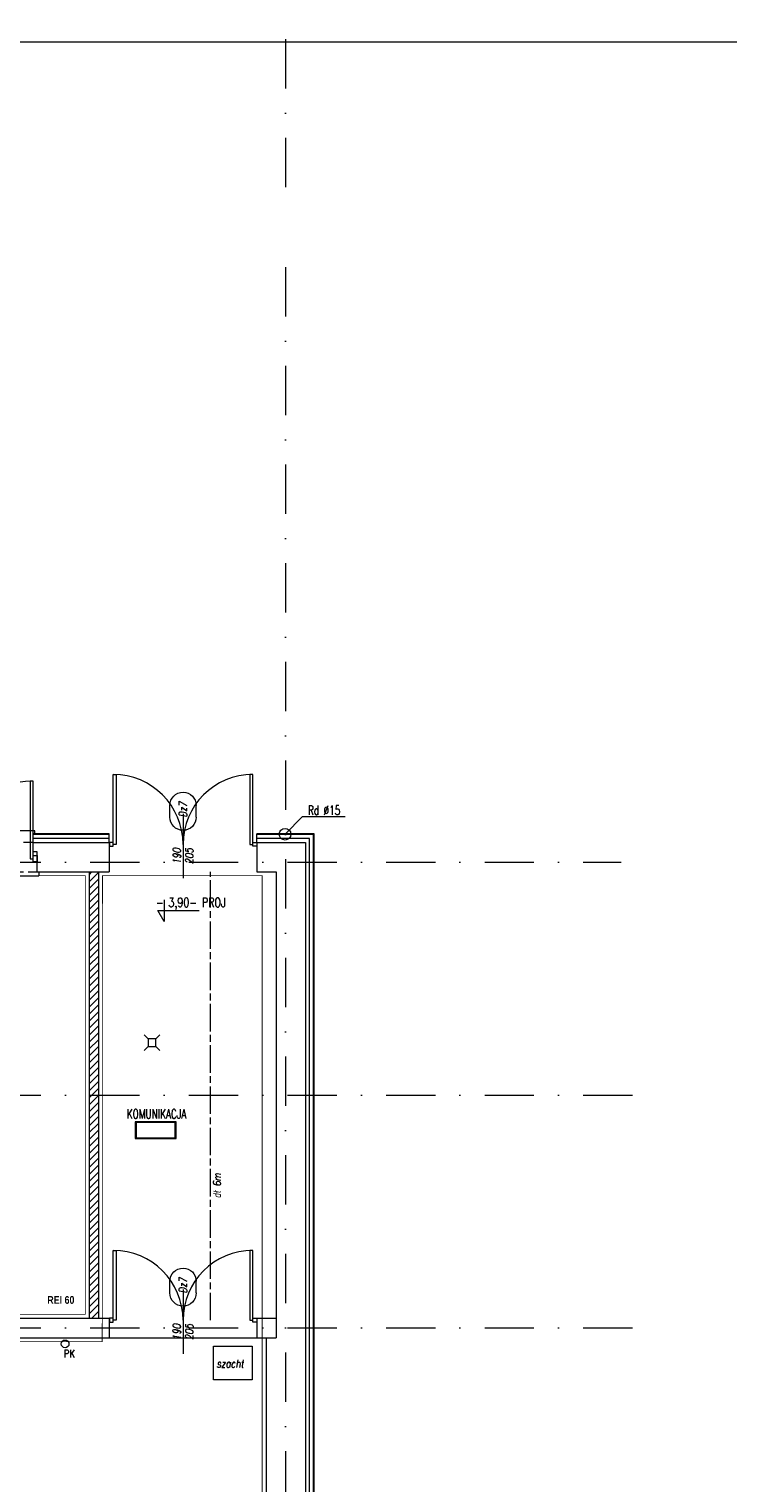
# Model space of a CAD drawing. Header units: millimetres. Extents: x -82287 to 177822, y -399756 to 0.
# Tile 190 of 228: x 54724 to 55624, y -195086 to -193213. Entities that reach past the tile are written whole.
import ezdxf
from ezdxf.enums import TextEntityAlignment as Align

# ---------------------------------------------------------------- set-up
doc = ezdxf.new("R2010")
doc.units = ezdxf.units.MM
doc.header["$MEASUREMENT"] = 0
for name, pattern in [('SUŁOSZOWA - PB 21 03$0$2_3', [1, 0.5, -0.5]), ('SUŁOSZOWA - PB 21 03$0$CHAIN', [0.3543, 0.2362, -0.0295, 0.0591, -0.0295]), ('SUŁOSZOWA - PB 21 03$0$DASHDOT', [25.4, 12.7, -6.35, 0, -6.35]), ('SUŁOSZOWA - PB 21 03$0$HIDDEN', [9.525, 6.35, -3.175])]:
    doc.linetypes.add(name, pattern=pattern)
doc.layers.add('FL_XREF', color=252, linetype='Continuous')
for name, color, linetype, lineweight in [('SUŁOSZOWA - PB 21 03$0$! WYPOSAŻENIE', 251, 'Continuous', 0), ('SUŁOSZOWA - PB 21 03$0$!! 0_ Istn-sciany', 251, 'Continuous', 0), ('SUŁOSZOWA - PB 21 03$0$!! 0_ Istn-widok', 251, 'Continuous', 0), ('SUŁOSZOWA - PB 21 03$0$!! 0_ Opis', 251, 'Continuous', 0), ('SUŁOSZOWA - PB 21 03$0$!! 0_Istn-armatura', 251, 'Continuous', 0), ('SUŁOSZOWA - PB 21 03$0$!! 0_Istn-cienka', 251, 'Continuous', 0), ('SUŁOSZOWA - PB 21 03$0$!! 0_Istn-drzwi', 251, 'Continuous', 0), ('SUŁOSZOWA - PB 21 03$0$!! 0_Opis_pom', 251, 'Continuous', 0), ('SUŁOSZOWA - PB 21 03$0$!! 0_Osie', 251, 'SUŁOSZOWA - PB 21 03$0$DASHDOT', 0), ('SUŁOSZOWA - PB 21 03$0$!! 1  WYDZIELENIE PPOŻ', 251, 'Continuous', 0), ('SUŁOSZOWA - PB 21 03$0$!! 1_ tynk zewn  - nowy', 251, 'Continuous', 0), ('SUŁOSZOWA - PB 21 03$0$!! 1_droga ewakuacyjna', 251, 'SUŁOSZOWA - PB 21 03$0$CHAIN', 0), ('SUŁOSZOWA - PB 21 03$0$!! 1_drzwi-linia', 251, 'Continuous', 0), ('SUŁOSZOWA - PB 21 03$0$!! 1_hatch projektowane ściany', 251, 'Continuous', 0), ('SUŁOSZOWA - PB 21 03$0$!! 1_OPIS POM NOWE', 251, 'Continuous', 0), ('SUŁOSZOWA - PB 21 03$0$!! 1_PROJ Sciany', 251, 'Continuous', 0), ('SUŁOSZOWA - PB 21 03$0$!! 2_ remont Ocieplenie', 251, 'SUŁOSZOWA - PB 21 03$0$ZIGZAG', 0), ('SUŁOSZOWA - PB 21 03$0$!! 2_drzwi opis', 251, 'Continuous', 0), ('SUŁOSZOWA - PB 21 03$0$!! wentylacja', 251, 'Continuous', 0), ('SUŁOSZOWA - PB 21 03$0$0-osie-liniA', 251, 'SUŁOSZOWA - PB 21 03$0$DASHDOT', 0)]:
    doc.layers.add(name, color=color, linetype=linetype, lineweight=lineweight)
doc.layers.add('SUŁOSZOWA - PB 21 03$0$!! 0_ramki', color=251, linetype='Continuous', lineweight=0, plot=False)
doc.styles.add('SUŁOSZOWA - PB 21 03$0$50', font='ROMANS.shx', dxfattribs={"width": 0.8, "oblique": 10, "height": 10})
doc.styles.add('SUŁOSZOWA - PB 21 03$0$ARCHETYP', font='romans.shx', dxfattribs={"height": 15})
doc.styles.add('SUŁOSZOWA - PB 21 03$0$ARIAL', font='tahoma.ttf')
doc.styles.add('SUŁOSZOWA - PB 21 03$0$SIMPLEX', font='simplex.shx', dxfattribs={"width": 0.77})
doc.styles.add('SUŁOSZOWA - PB 21 03$0$STYLE7', font='ARIALNB.TTF')
doc.styles.add('SUŁOSZOWA - PB 21 03$0$TXT', font='simplex.shx')
doc.linetypes.add('SUŁOSZOWA - PB 21 03$0$ZIGZAG', pattern='A,0.00254,-5.08,[131,ltypeshp.shx,S=5.08,R=0,X=-5.08,Y=0],-10.16,[131,ltypeshp.shx,S=5.08,R=180,X=5.08,Y=0],-5.08', length=20.32254)

# ---------------------------------------------------------------- blocks, each defined once
blk = doc.blocks.new('SUŁOSZOWA - PB 21 03$0$A$C19D82A3D')
for points in [[(-5, 10), (-10, 15)], [(-5, 0), (-10, -5)], [(5, 10), (10, 15)], [(5, 0), (10, -5)]]:
    blk.add_lwpolyline(points)
blk.add_lwpolyline([(-5, 10), (5, 10), (5, 0), (-5, 0)], close=True)
blk = doc.blocks.new('SUŁOSZOWA - PB 21 03$0$BLOK OSI')
at = {"layer": 'SUŁOSZOWA - PB 21 03$0$0-osie-liniA', "ltscale": 5}
for points in [[(54991.7, -193635.5), (54991.7, -195994)], [(48639.3, -194402.1), (55424.3, -194402.1)], [(48639.3, -194702.1), (55442.3, -194702.1)], [(48639.3, -195002.1), (55442.3, -195002.1)]]:
    blk.add_lwpolyline(points, dxfattribs=at)
blk = doc.blocks.new('SUŁOSZOWA - PB 21 03$0$BLOK OSIE A-B PN')
at = {"layer": 'SUŁOSZOWA - PB 21 03$0$0-osie-liniA', "ltscale": 5}
blk.add_lwpolyline([(54991.7, -182063), (54991.7, -184306.7)], dxfattribs=at)
blk = doc.blocks.new('SUŁOSZOWA - PB 21 03$0$drzwi dwuskrzydłowe')
for points in [[(68481.2, -214206.6), (68481.2, -214296.6), (68477.2, -214296.6), (68477.2, -214206.6)], [(68653.2, -214206.6), (68653.2, -214296.6), (68657.2, -214296.6), (68657.2, -214206.6)], [(68477.2, -214294.1), (68472.2, -214294.1), (68472.2, -214299.1), (68477.2, -214299.1)], [(68657.2, -214294.1), (68662.2, -214294.1), (68662.2, -214299.1), (68657.2, -214299.1)]]:
    blk.add_lwpolyline(points, close=True)
for centre, start, end in [((68477.2, -214296.6), 0, 90), ((68657.2, -214296.6), 90, 180)]:
    blk.add_arc(centre, 90, start, end)
blk = doc.blocks.new('SUŁOSZOWA - PB 21 03$0$1_ok-opis')
blk.add_line((0, 111.6), (0, 50))
for points in [[(-17, 128.6), (-17, 143.6)], [(17, 128.6), (17, 143.6)]]:
    blk.add_lwpolyline(points)
for centre, start, end in [((0, 143.6), 0, 180), ((0, 128.6), 180, 0)]:
    blk.add_arc(centre, 17, start, end)
at = {"style": 'SUŁOSZOWA - PB 21 03$0$ARCHETYP'}
for tag, height, rotation, p in [('NR', 12, 90, (0, 136.9)), ('NR', 12, 270, (0, 136.9)), ('SZEROKOŚĆ', 10, 90, (-8, 78.3)), ('WYSOKOŚĆ', 10, 270, (-8, 78.3)), ('WYSOKOŚĆ', 10, 90, (8, 78.3)), ('SZEROKOŚĆ', 10, 270, (8, 78.3))]:
    blk.add_attdef(tag, text='', height=height, rotation=rotation, dxfattribs=at).set_placement(p, align=Align.MIDDLE)
blk = doc.blocks.new('SUŁOSZOWA - PB 21 03')
at = {"layer": 'SUŁOSZOWA - PB 21 03$0$!! 1_hatch projektowane ściany'}
h = blk.add_hatch(dxfattribs=at)
h.set_pattern_fill('ANSI31', color=256, scale=2)
h.set_pattern_definition([(45, (0, 0), (-4.49012806, 4.49012806), [])])
h.paths.add_polyline_path([(54738.71142, -194926.5883), (54750.71142, -194926.5883), (54750.71142, -194351.5883), (54738.71142, -194351.5883)])
at = {"layer": 'SUŁOSZOWA - PB 21 03$0$!! 0_ Istn-sciany'}
for points in [[(54666.71142, -194313.5883), (54764.71143, -194313.5883)], [(54666.71142, -194325.5883), (54666.71142, -194313.5883)], [(54671.71142, -194325.5883), (54666.71142, -194325.5883)], [(54671.71142, -194351.5883), (54671.71142, -194325.5883)], [(54954.71142, -194313.5883), (55017.71142, -194313.5883)], [(55017.71142, -194313.5883), (55017.71142, -195625.5883)], [(54671.71142, -194351.5883), (54764.71142, -194351.5883)], [(54954.71142, -194351.5883), (54979.71142, -194351.5883)], [(54979.71142, -194351.5883), (54979.71142, -194926.5883)], [(54647.71142, -194926.5883), (54764.71142, -194926.5883)], [(54954.71142, -194926.5883), (54979.71142, -194926.5883)], [(54616.71142, -194951.5883), (54764.71142, -194951.5883)], [(54954.71142, -194951.5883), (54966.71142, -194951.5883)], [(54966.71142, -194951.5883), (54966.71142, -195574.5883)]]:
    blk.add_lwpolyline(points, dxfattribs=at)
at = {"layer": 'SUŁOSZOWA - PB 21 03$0$!! 0_ Istn-widok'}
for points in [[(54668.71142, -194298.5883), (54434.71142, -194298.5883)], [(54668.71142, -194303.5883), (54668.71142, -194298.5883)], [(54429.71142, -194356.5883), (54673.71142, -194356.5883)], [(54673.71142, -194351.5883), (54673.71142, -194356.5883)], [(54979.71142, -194926.5883), (54979.71142, -194951.5883)], [(54966.71142, -194951.5883), (54979.71142, -194951.5883)]]:
    blk.add_lwpolyline(points, dxfattribs=at)
blk.add_circle((54991.21802, -194303.0883), 7.5, dxfattribs=at)
at = {"layer": 'SUŁOSZOWA - PB 21 03$0$!! 0_ Opis'}
for points in [[(55013.85522, -194280.4511), (54991.21802, -194303.0883)], [(55013.85522, -194280.4511), (55068.74055, -194280.4511)], [(54835.30835, -194387.52181), (54835.30835, -194415.52358)], [(54835.30835, -194415.52358), (54827.22494, -194401.52269)], [(54827.22494, -194401.52269), (54880.65914, -194401.52269)]]:
    blk.add_lwpolyline(points, dxfattribs=at)
at = {"layer": 'SUŁOSZOWA - PB 21 03$0$!! 0_Istn-armatura'}
blk.add_circle((54707.71142, -194959.5883), 5, dxfattribs=at)
at = {"layer": 'SUŁOSZOWA - PB 21 03$0$!! 0_Istn-cienka', "linetype": 'SUŁOSZOWA - PB 21 03$0$HIDDEN', "ltscale": 2}
for points in [[(54666.71142, -194313.5883), (54436.71142, -194313.5883)], [(54431.71142, -194351.5883), (54671.71142, -194351.5883)]]:
    blk.add_lwpolyline(points, dxfattribs=at)
at = {"layer": 'SUŁOSZOWA - PB 21 03$0$!! 0_Istn-drzwi'}
for points in [[(54662.71142, -194234.5883), (54662.71142, -194334.5883), (54666.71142, -194334.5883), (54666.71142, -194234.5883)], [(54666.71142, -194330.5883), (54671.71142, -194330.5883), (54671.71142, -194338.5883), (54666.71142, -194338.5883)]]:
    blk.add_lwpolyline(points, close=True, dxfattribs=at)
for points in [[(54859.71142, -194276.63254), (54859.71142, -194359.5883)], [(54859.71142, -194889.63254), (54859.71142, -194972.5883)]]:
    blk.add_lwpolyline(points, dxfattribs=at)
blk.add_arc((54666.71142, -194334.5883), 100, 89.99999996, 179.99999996, dxfattribs=at)
at = {"layer": 'SUŁOSZOWA - PB 21 03$0$!! 0_Opis_pom', "ltscale": 0.7}
for points in [[(54798.08967, -194695.14784), (54850.76905, -194695.14784), (54850.76905, -194673.38784), (54798.08967, -194673.38784)], [(54799.17767, -194694.05984), (54849.68105, -194694.05984), (54849.68105, -194674.47584), (54799.17767, -194674.47584)]]:
    blk.add_lwpolyline(points, close=True, dxfattribs=at)
at = {"layer": 'SUŁOSZOWA - PB 21 03$0$!! 0_ramki'}
blk.add_lwpolyline([(52465.42916, -193282.57641), (56665.42916, -193282.57641), (56665.42916, -196252.57641), (52465.42916, -196252.57641)], close=True, dxfattribs=at)
at = {"layer": 'SUŁOSZOWA - PB 21 03$0$!! 1  WYDZIELENIE PPOŻ', "color": 20, "linetype": 'SUŁOSZOWA - PB 21 03$0$2_3', "ltscale": 10, "true_color": 0xf65c09, "const_width": 1}
for points in [[(53208.71142, -195569.5883), (53208.71142, -194956.5883), (54755.5485, -194956.5883), (54755.86901, -194356.5883), (54961.71142, -194356.5883), (54961.71142, -195569.5883)], [(54396.71142, -194921.5883), (54733.71142, -194921.5883), (54733.71142, -194356.5883), (54396.71142, -194356.5883)]]:
    blk.add_lwpolyline(points, close=True, dxfattribs=at)
at = {"layer": 'SUŁOSZOWA - PB 21 03$0$!! 1_ tynk zewn  - nowy'}
for points in [[(54764.71143, -194302.5883), (54666.71142, -194302.5883)], [(54764.71143, -194303.5883), (54666.71142, -194303.5883)], [(54764.71143, -194313.5883), (54764.71143, -194302.5883)], [(54956.71142, -195636.5883), (55028.71142, -195636.5883), (55028.71142, -194302.5883), (54954.71142, -194302.5883)], [(54954.71142, -194313.5883), (54954.71142, -194302.5883)], [(54956.71142, -195635.5883), (55027.71142, -195635.5883), (55027.71142, -194303.5883), (54954.71142, -194303.5883)]]:
    blk.add_lwpolyline(points, dxfattribs=at)
at = {"layer": 'SUŁOSZOWA - PB 21 03$0$!! 1_droga ewakuacyjna', "ltscale": 150}
blk.add_lwpolyline([(54895.24485, -194929.0883), (54895.24485, -194351.5883)], dxfattribs=at)
at = {"layer": 'SUŁOSZOWA - PB 21 03$0$!! 1_PROJ Sciany'}
for points in [[(54764.71142, -194313.5883), (54764.71142, -194351.5883)], [(54954.71142, -194313.5883), (54954.71142, -194351.5883)], [(54738.71142, -194351.5883), (54738.71142, -194926.5883)], [(54750.71142, -194351.5883), (54750.71142, -194926.5883)], [(54764.71142, -194926.5883), (54764.71142, -194951.5883)], [(54954.71142, -194926.5883), (54954.71142, -194951.5883)]]:
    blk.add_lwpolyline(points, dxfattribs=at)
at = {"layer": 'SUŁOSZOWA - PB 21 03$0$!! 2_ remont Ocieplenie', "linetype": 'SUŁOSZOWA - PB 21 03$0$ZIGZAG', "ltscale": 0.75}
for points in [[(54764.71143, -194308.5883), (54666.71142, -194308.5883)], [(54956.71142, -195630.5883), (55022.71142, -195630.5883), (55022.71142, -194308.5883), (54954.71142, -194308.5883)]]:
    blk.add_lwpolyline(points, dxfattribs=at)
at = {"layer": 'SUŁOSZOWA - PB 21 03$0$!! wentylacja'}
for points in [[(53203.71142, -194951.5883), (54966.71142, -194951.5883), (54966.71142, -195574.5883), (53203.71142, -195574.5883)], [(54898.91866, -194962.58753), (54948.74437, -194962.58753), (54948.74437, -195005.6804), (54898.91866, -195005.6804)]]:
    blk.add_lwpolyline(points, close=True, dxfattribs=at)
blk.add_blockref('SUŁOSZOWA - PB 21 03$0$BLOK OSIE A-B PN', (0, -9182.23287))
at = {"layer": 'SUŁOSZOWA - PB 21 03$0$!! 0_Istn-armatura', "xscale": -1, "rotation": 270}
blk.add_blockref('SUŁOSZOWA - PB 21 03$0$A$C19D82A3D', (54814.71142, -194571.5883), dxfattribs=at)
at = {"layer": 'SUŁOSZOWA - PB 21 03$0$!! 0_Osie'}
blk.add_blockref('SUŁOSZOWA - PB 21 03$0$BLOK OSI', (0, 63), dxfattribs=at)
at = {"layer": 'SUŁOSZOWA - PB 21 03$0$!! 1_drzwi-linia'}
for p in [(-13707.47074, 19980.4853), (-13707.47074, 19367.4853)]:
    blk.add_blockref('SUŁOSZOWA - PB 21 03$0$drzwi dwuskrzydłowe', p, dxfattribs=at)
at = {"layer": 'SUŁOSZOWA - PB 21 03$0$!! 2_drzwi opis'}
ref = blk.add_blockref('SUŁOSZOWA - PB 21 03$0$1_ok-opis', (54859.71142, -194409.5883), dxfattribs=dict(at, xscale=-1, rotation=359.9999963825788))
ref.add_attrib('WYSOKOŚĆ', '190', dxfattribs={"layer": '0', "height": 10, "rotation": 89.99999638, "style": 'SUŁOSZOWA - PB 21 03$0$50', "oblique": 10, "width": 0.8}).set_placement((54851.71143, -194331.29745), align=Align.MIDDLE)
ref.add_attrib('SZEROKOŚĆ', '205', dxfattribs={"layer": '0', "height": 10, "rotation": 89.99999638, "style": 'SUŁOSZOWA - PB 21 03$0$50', "oblique": 10, "width": 0.8}).set_placement((54867.71143, -194331.29745), align=Align.MIDDLE)
ref.add_attrib('NR', 'Dz7', dxfattribs={"layer": '0', "height": 10, "rotation": 89.99999638, "style": 'SUŁOSZOWA - PB 21 03$0$50', "oblique": 10, "width": 0.8}).set_placement((54859.71143, -194271.38116), align=Align.MIDDLE)
ref = blk.add_blockref('SUŁOSZOWA - PB 21 03$0$1_ok-opis', (54859.71142, -195022.5883), dxfattribs=dict(at, xscale=-1, rotation=359.9999963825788))
ref.add_attrib('WYSOKOŚĆ', '190', dxfattribs={"layer": '0', "height": 10, "rotation": 89.99999638, "style": 'SUŁOSZOWA - PB 21 03$0$50', "oblique": 10, "width": 0.8}).set_placement((54851.71143, -194944.29745), align=Align.MIDDLE)
ref.add_attrib('SZEROKOŚĆ', '205', dxfattribs={"layer": '0', "height": 10, "rotation": 89.99999638, "style": 'SUŁOSZOWA - PB 21 03$0$50', "oblique": 10, "width": 0.8}).set_placement((54867.71143, -194944.29745), align=Align.MIDDLE)
ref.add_attrib('NR', 'Dz7', dxfattribs={"layer": '0', "height": 10, "rotation": 89.99999638, "style": 'SUŁOSZOWA - PB 21 03$0$50', "oblique": 10, "width": 0.8}).set_placement((54859.71143, -194884.38116), align=Align.MIDDLE)
at = {"layer": 'SUŁOSZOWA - PB 21 03$0$! WYPOSAŻENIE', "color": 20, "true_color": 0xf65c09, "insert": (54684.72102, -194897.94868), "char_height": 10, "attachment_point": 1, "style": 'SUŁOSZOWA - PB 21 03$0$STYLE7'}
blk.add_mtext_dynamic_manual_height_columns('REI 60', width=58.1261145, gutter_width=75, heights=[0], dxfattribs=at)
at = {"layer": 'SUŁOSZOWA - PB 21 03$0$!! 0_ Opis', "style": 'SUŁOSZOWA - PB 21 03$0$ARCHETYP', "width": 0.7}
blk.add_text('Rd %%C15', height=12, rotation=0.00000004, dxfattribs=at).set_placement((55020.70087, -194278.27771))
at = {"layer": 'SUŁOSZOWA - PB 21 03$0$!! 0_ Opis', "style": 'SUŁOSZOWA - PB 21 03$0$SIMPLEX', "width": 0.75}
blk.add_text('- 3,90- PROJ', height=12, dxfattribs=at).set_placement((54824.6209, -194396.94457))
at = {"layer": 'SUŁOSZOWA - PB 21 03$0$!! 0_Istn-armatura', "style": 'SUŁOSZOWA - PB 21 03$0$ARCHETYP', "width": 0.8}
blk.add_text('PK', height=10, rotation=0.00000004, dxfattribs=at).set_placement((54705.92953, -194977.04165))
at = {"layer": 'SUŁOSZOWA - PB 21 03$0$!! 0_Opis_pom', "ltscale": 0.7, "style": 'SUŁOSZOWA - PB 21 03$0$TXT', "width": 0.7}
blk.add_text('KOMUNIKACJA', height=12, dxfattribs=at).set_placement((54825.54409, -194669.34153), align=Align.CENTER)
at = {"layer": 'SUŁOSZOWA - PB 21 03$0$!! 0_Opis_pom', "ltscale": 0.7, "style": 'SUŁOSZOWA - PB 21 03$0$ARIAL'}
for tag, p in [('B0,19', (52679.2094, -194257.55204)), ('B2,14', (73874.0461, -194402.0887)), ('B1,21', (60405.50261, -194427.18207)), ('B2,12', (73342.49259, -194413.89249)), ('A1,16', (59129.54925, -194448.08429)), ('B1/17', (59524.53699, -194450.37428)), ('B1,19', (59914.81903, -194448.15658)), ('B2,11', (73069.01144, -194438.89383)), ('B2,16', (75195.07765, -194441.83446)), ('B0,15', (51514.15008, -194461.8073)), ('A1,1', (58808.06672, -194460.94161)), ('1,22', (60947.33929, -194456.1144)), ('1,23', (61575.22173, -194450.37428)), ('B2,19.1', (76701.67035, -194466.03695)), ('B3,7', (87459.81312, -194465.07097)), ('B3,3', (88235.73906, -194465.79732)), ('B0,18', (52071.43815, -194478.40179)), ('B1,18', (59715.51745, -194473.87108)), ('B2,17', (75506.7465, -194471.3759)), ('B3,6', (86826.65132, -194483.15512)), ('B3,8', (90006.66539, -194478.47972)), ('A0,6', (49094.40602, -194505.72387)), ('B1,20', (60198.53687, -194490.17374)), ('A2,5', (72452.45009, -194505.90583)), ('B2,10', (72728.63362, -194489.37283)), ('B2,13', (73649.91716, -194500.01242)), ('B2,15', (74566.38885, -194487.81114)), ('A0,4', (49692.81919, -194517.93289)), ('A0,3', (49906.53818, -194524.03766)), ('B0,22', (54187.56644, -194519.04308)), ('A1,6', (58565.96262, -194514.50753)), ('B1,1', (61908.24378, -194515.48656)), ('A0,5', (49399.71914, -194533.19455)), ('B0,20', (53125.45224, -194527.8835)), ('B0,21', (53847.26622, -194535.08002)), ('B1,3', (62229.35503, -194604.49851)), ('B2,18', (75922.43604, -194612.23635)), ('B2,19', (77152.69039, -194617.53776)), ('A3,4', (85509.27934, -194642.47136)), ('B0,24B', (54824.42896, -194684.26784)), ('B1,4', (63476.45184, -194691.11207)), ('B0,13', (50367.63944, -194706.5583)), ('B0,16', (51457.40872, -194704.43091)), ('B0,17', (51897.58569, -194706.77195)), ('A2,4', (71695.75649, -194707.44268)), ('A1,5', (58149.22649, -194724.80163)), ('B0,23', (54542.05776, -194742.93939)), ('A1,2', (58744.42262, -194746.622)), ('A2.1', (72371.45884, -194731.56251)), ('B1,2D', (60756.29674, -194750.92727)), ('A1,15', (59129.54925, -194780.73348)), ('A3.1', (86079.08704, -194786.62422)), ('B0,14', (50962.60809, -194789.06568)), ('B1,4', (63483.03852, -194791.04365)), ('A0,2', (49295.91259, -194810.95246)), ('B1,2B', (62374.83512, -194841.86715)), ('B2.7', (74548.27897, -194836.12781)), ('B3,2', (89035.72921, -194837.99287)), ('B0,7', (52851.95551, -194845.56115)), ('B1,2A', (61803.35407, -194869.27513)), ('B0,8', (51561.38742, -194890.27848)), ('A1,3', (58810.05243, -195008.83917)), ('A3.2', (86016.50296, -195004.88875)), ('A0,1', (49914.27925, -195025.82804)), ('A0,10', (49695.87246, -195042.9259)), ('B0,17', (51225.06492, -195049.74007)), ('A0,7', (49042.50308, -195082.6056)), ('B0,6', (52110.41055, -195069.39267)), ('B1,8', (61403.63433, -195071.25189)), ('A2.2', (72371.45884, -195070.78713)), ('B2.2', (74976.1855, -195068.47988)), ('B3,11', (88623.94853, -195099.23575)), ('B3,4', (87612.56208, -195132.78192)), ('B3,5', (86839.47632, -195174.05241)), ('B0,12', (50313.60595, -195207.52936)), ('B0,11', (50726.178, -195219.06638)), ('B1,6', (63686.26823, -195231.3997)), ('B3,10', (89778.42161, -195220.68871)), ('B0,24A', (54359.17011, -195245.97867)), ('A1,4', (58093.66276, -195250.96213)), ('A0,11', (49643.96951, -195271.84772)), ('B0,10', (51476.34179, -195259.44699)), ('B3,9', (90479.74099, -195260.18621)), ('B0,9', (51798.4912, -195291.17482)), ('B1,14', (59332.54805, -195280.73534)), ('B2,21', (75970.16114, -195290.81005)), ('A0,8', (49042.50308, -195293.21363)), ('B0,3', (52068.59538, -195319.60465)), ('B1,13', (60186.62513, -195314.46953)), ('B1,10', (60892.94126, -195319.45825)), ('B1,5', (63419.22943, -195317.21026)), ('A2.3', (71832.37045, -195318.78232)), ('B2,9', (73175.51251, -195317.21162)), ('B2,4', (74493.5947, -195318.7733)), ('B2,3', (74674.2815, -195319.28036)), ('A3,3', (85569.83931, -195318.78232)), ('B3,1', (88723.65615, -195329.98594)), ('B1,9', (61058.12383, -195344.48743)), ('B2,8', (73894.209, -195338.18956)), ('B2.1', (75304.74121, -195348.36327)), ('B2,20', (77211.021, -195343.82367)), ('B0,2', (52227.2348, -195357.98297)), ('B1,2C', (61827.40698, -195369.02625)), ('B1,7', (62134.52151, -195372.05069)), ('B0,1', (53061.17304, -195403.85659)), ('A0,9', (49001.50444, -195413.15723)), ('A0,12', (49689.76592, -195485.50737)), ('B0,4', (52224.78303, -195500.96352)), ('B1,11', (61050.00078, -195512.89565)), ('B2,5', (74686.48999, -195507.24036)), ('B1,12', (60864.00751, -195544.00738)), ('B2,6', (74499.29165, -195549.55175)), ('B0,5', (52066.14362, -195556.83806)), ('C2,2', (74812.78942, -195865.8959)), ('C1,3', (61091.58871, -195973.27844)), ('C0,2A', (52278.30875, -196050.48297)), ('C0,1', (52808.36775, -196132.34208)), ('C1,2', (61690.27405, -196439.72387)), ('C1,1', (62060.59754, -196465.28533)), ('C3,1', (88979.71614, -196545.67785)), ('C0,2B', (53028.88223, -196668.8019)), ('C1,4', (61008.68123, -196686.32122)), ('C2,1', (75334.65984, -196786.2197)), ('C2,3', (74834.65119, -196933.26657)), ('C1,5', (61062.7252, -196991.42453)), ('C1,10', (62127.38542, -196998.81344)), ('C1,9', (62147.33751, -197289.53424)), ('C1,6', (61131.41824, -197329.69535)), ('C0,3', (52181.98562, -197341.92176)), ('D1,1', (73931.12245, -197584.03121)), ('C0,4', (52345.96562, -197596.60561)), ('D0,18', (60296.49264, -197617.95269)), ('C2,4', (75243.70451, -197663.89)), ('D0,7', (59141.53804, -197722.84718)), ('D0,17', (60701.16801, -197741.44864)), ('C1,7', (61222.2575, -197737.18052)), ('D1,4', (73157.19908, -197744.29721)), ('D0,3', (59562.25866, -197751.14316)), ('D1,6', (72757.78643, -197751.22612)), ('D0,10', (58357.73602, -197820.93991)), ('D0,6', (58741.71849, -197802.61699)), ('D,09', (59195.67196, -197881.51243)), ('C0,5', (52269.72696, -197902.4362)), ('C0,6', (52872.93793, -197917.07354)), ('D0,2', (59943.06082, -197917.06725)), ('D1,3', (73475.28953, -197924.29875)), ('D0,16', (60721.3534, -197935.2949)), ('D0,8', (59058.9008, -197963.64925)), ('D0,5', (59448.52586, -197969.8061)), ('C2,5', (74555.08284, -197988.7886)), ('D1,5', (73291.61607, -197999.29956)), ('D0,4', (59655.02693, -198042.2589)), ('D0,15', (60692.12223, -198127.4643)), ('D0,1', (59931.33074, -198173.12806)), ('D1,2', (73578.07819, -198172.30068)), ('D0,11', (58161.27105, -198211.45823)), ('D0,12', (58250.99458, -198537.17631)), ('D0,13', (58250.99458, -198764.99605)), ('D1,7', (71854.87376, -198786.88467)), ('D0,14', (59130.08589, -198795.3373)), ('D1,8', (71715.35366, -199212.44512))]:
    blk.add_attdef(tag, text='', height=11.968, dxfattribs=at).set_placement(p, align=Align.MIDDLE_CENTER)
at = {"layer": 'SUŁOSZOWA - PB 21 03$0$!! 1  WYDZIELENIE PPOŻ', "insert": (54898.55368, -194772.07266), "char_height": 10, "attachment_point": 1, "rotation": 90, "style": 'SUŁOSZOWA - PB 21 03$0$50'}
blk.add_mtext_dynamic_manual_height_columns('dł 6m', width=113.8312425, gutter_width=50, heights=[0], dxfattribs=at)
at = {"layer": 'SUŁOSZOWA - PB 21 03$0$!! 1_OPIS POM NOWE', "style": 'SUŁOSZOWA - PB 21 03$0$ARIAL'}
for tag, p in [('C1.7A', (61271.6179, -197538.30303)), ('C2.5B', (74970.66097, -197546.70728)), ('C2,5C', (74903.71123, -197659.13664)), ('C2.4', (75374.07862, -197726.11453)), ('D1,2B', (74322.25834, -197791.43247)), ('C1.7C', (61260.26049, -197811.38428)), ('C1.8B', (61588.27341, -197817.62151)), ('C1.8A', (61884.42005, -197818.94854)), ('C1.7B', (61322.12354, -197933.89849)), ('C2,5A', (74943.41937, -197993.49482)), ('E1.2', (62164.78326, -198139.98688)), ('E1.5E', (62692.10372, -198153.27854)), ('D1,2C', (73419.9359, -198156.57844)), ('D1,2A', (74280.17915, -198172.30068)), ('E2.9', (75361.45041, -198161.88904)), ('E2.7', (76022.45692, -198162.26272)), ('E3.1', (88990.58975, -198158.87886)), ('E1.1', (61330.46191, -198191.9806)), ('E1.5D', (62993.60773, -198185.416)), ('E1.5C', (63016.9343, -198246.3437)), ('E1.5B', (63264.15117, -198307.8661)), ('E3.2', (88781.41347, -198385.24275)), ('E1.6', (61022.6264, -198421.00827)), ('E2.2', (74782.75417, -198427.85813)), ('E2.8', (75757.29014, -198437.09188)), ('E1.5A', (63049.47589, -198456.39852)), ('E2.6', (76531.8031, -198444.40756)), ('E3.4', (89392.22607, -198450.03942)), ('E1.5G', (62892.39981, -198586.12622)), ('E1.5F', (62736.15118, -198589.14592)), ('E1,4', (61888.25021, -198652.6996)), ('E2.1', (75803.99631, -198697.05773)), ('E1.5L', (63297.7633, -198733.65678)), ('E1.3', (61058.5992, -198806.28147)), ('E1.5H', (62893.53005, -198830.01758)), ('E2,3', (74778.52304, -198843.9541)), ('E3.3', (89150.95684, -198867.32581)), ('E1.5K', (63266.15427, -198904.67789)), ('E1.5I', (62723.74907, -199005.87002)), ('E2.4', (75135.87669, -199083.20857)), ('E2.5', (76615.04061, -199164.91143)), ('E1.5J', (63204.25187, -199215.697))]:
    blk.add_attdef(tag, text='', height=11.968, dxfattribs=at).set_placement(p, align=Align.MIDDLE_CENTER)
at = {"layer": 'SUŁOSZOWA - PB 21 03$0$!! wentylacja', "insert": (54902.8377, -194979.93647), "char_height": 10, "attachment_point": 1, "style": 'SUŁOSZOWA - PB 21 03$0$50'}
blk.add_mtext_dynamic_manual_height_columns('szacht', width=7.8375371, gutter_width=50, heights=[0], dxfattribs=at)

msp = doc.modelspace()

# ---------------------------------------------------------------- block references
at = {"layer": 'FL_XREF'}
msp.add_blockref('SUŁOSZOWA - PB 21 03', (62.3, 52.9), dxfattribs=at)

doc.saveas('drawing.dxf')
